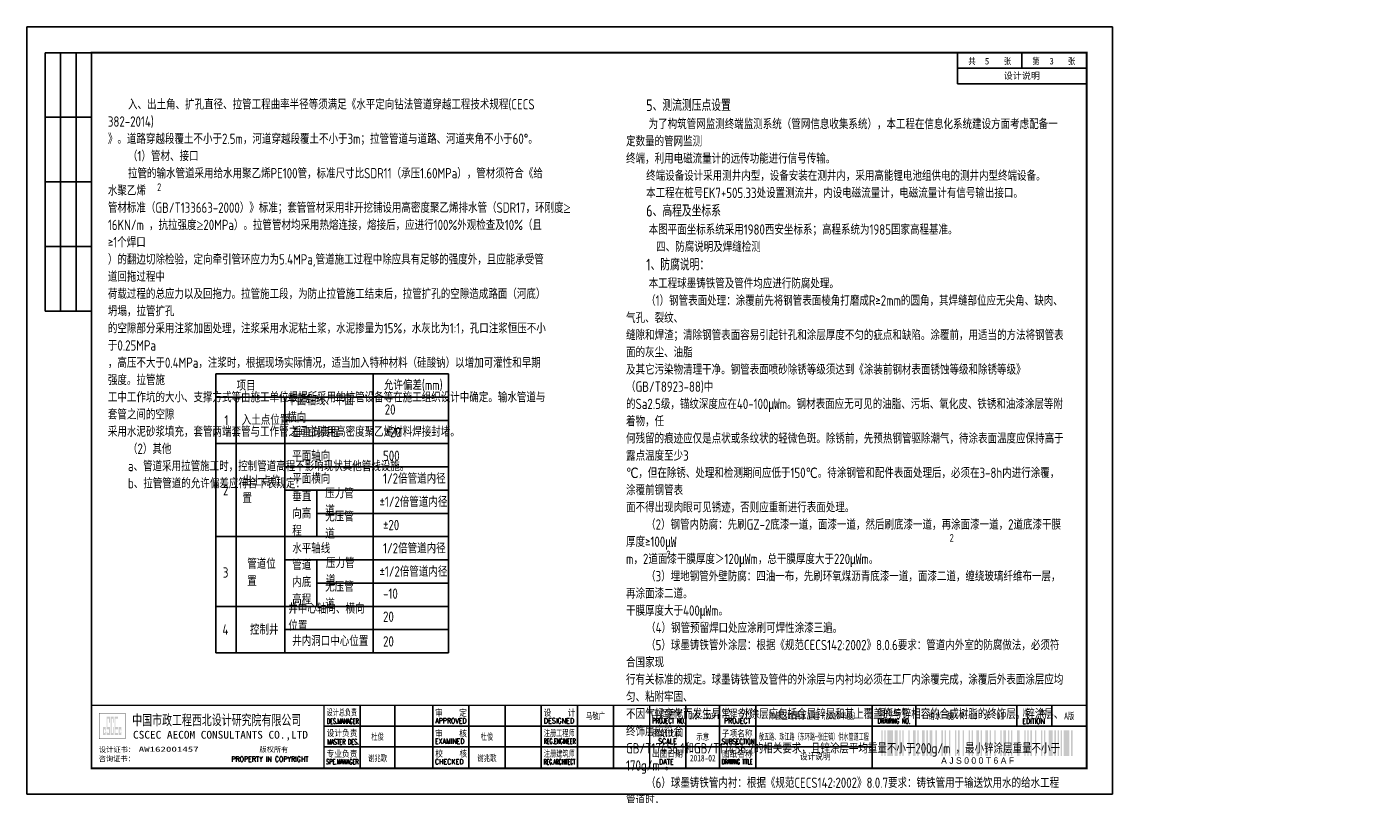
# Model space of a CAD drawing. Extents: x 1127268 to 1130782, y 3481600 to 3481905.
# Tile 3 of 5: x 1129035 to 1129556, y 3481600 to 3481897. Entities that reach past the tile are written whole.
import ezdxf
from ezdxf.enums import TextEntityAlignment as Align

# ---------------------------------------------------------------- set-up
doc = ezdxf.new("R2010")
doc.units = 0
doc.layers.get('0').update_dxf_attribs({"linetype": 'CONTINUOUS'})
doc.layers.add('GPSCOMMON', color=7, linetype='CONTINUOUS')
doc.layers.add('标注', color=7, linetype='CONTINUOUS', lineweight=25)
doc.styles.add('gpshz', font='tssdeng.shx', dxfattribs={"width": 0.8, "height": 2.5, "bigfont": 'hztxt.shx'})
doc.styles.get("Standard").update_dxf_attribs({"font": 'hztxt_e.shx', "bigfont": 'hztxt.shx'})
doc.styles.add('图签', font='txt', dxfattribs={"width": 0.66})
doc.styles.add('图签 1', font='romanc.shx', dxfattribs={"width": 0.8})
doc.styles.add('图签1', font='romanc.shx', dxfattribs={"width": 0.8})
doc.styles.add('宋体', font='txt')

# ---------------------------------------------------------------- blocks, each defined once
blk = doc.blocks.new('*U14')
at = {"linetype": 'Continuous'}
h = blk.add_hatch(color=0, dxfattribs=at)
h.paths.add_polyline_path([(30.15, 24.21), (30.15, 23.67), (29.79, 23.67), (29.79, 25.06), (30.15, 25.06), (30.15, 24.58), (30.49, 24.58), (30.49, 25.94), (29.45, 25.94), (29.45, 22.84), (30.49, 22.84), (30.49, 24.21)])
h.paths.add_polyline_path([(30.83, 24.21), (30.83, 22.84), (32.1, 22.84), (32.1, 25.94), (31.17, 25.94), (31.17, 29.16), (31.76, 29.16), (31.76, 27.64), (32.1, 27.64), (32.1, 29.98), (30.83, 29.98), (30.83, 25.06), (31.76, 25.06), (31.76, 23.67), (31.17, 23.67), (31.17, 24.21)])
h.paths.add_polyline_path([(33.25, 25.94), (33.25, 23.67), (32.78, 23.67), (32.78, 29.16), (33.25, 29.16), (33.25, 27.64), (33.59, 27.64), (33.59, 29.98), (32.44, 29.98), (32.44, 22.84), (33.59, 22.84), (33.59, 25.94)])
h.paths.add_polyline_path([(35.22, 29.98), (33.93, 29.98), (33.93, 22.84), (35.22, 22.84), (35.22, 23.67), (34.27, 23.67), (34.27, 25.06), (35.22, 25.06), (35.22, 25.94), (34.27, 25.94), (34.27, 29.16), (35.22, 29.16)])
h.paths.add_polyline_path([(36.25, 24.21), (36.25, 23.67), (35.9, 23.67), (35.9, 25.06), (36.25, 25.06), (36.25, 24.58), (36.59, 24.58), (36.59, 25.94), (35.56, 25.94), (35.56, 22.84), (36.59, 22.84), (36.59, 24.21)])
at = {"color": 0}
for p, q in [((7, 287), (7, 187)), ((25, 287), (7, 287)), ((13, 287), (13, 187)), ((19, 287), (19, 187)), ((360, 275), (360, 287)), ((385, 281), (385, 287)), ((410, 275), (410, 287)), ((360, 281), (410, 281)), ((360, 275), (410, 275)), ((25, 262), (7, 262)), ((25, 237), (7, 237)), ((25, 212), (7, 212)), ((25, 187), (7, 187)), ((129, 10.34), (129, 34.34)), ((142.36, 10.34), (142.36, 34.34)), ((157, 10.34), (157, 34.34)), ((171, 10.34), (171, 34.34)), ((185, 10.34), (185, 34.34)), ((199, 10.34), (199, 34.34)), ((213, 10.34), (213, 34.34)), ((227, 10.34), (227, 34.34)), ((255, 10.34), (255, 34.34)), ((268, 10.34), (268, 34.34)), ((282, 10.34), (282, 34.34)), ((327, 34.34), (327, 26.34)), ((343.88, 34.34), (343.88, 26.34)), ((383.01, 26.34), (383.01, 34.34)), ((396.62, 26.34), (396.62, 34.34)), ((115, 26.34), (330, 26.34)), ((327, 26.34), (410, 26.34)), ((327, 10.34), (327, 26.34)), ((115, 18.34), (327, 18.34))]:
    blk.add_line(p, q, dxfattribs=at)
blk.add_lwpolyline([(0, 0), (420, 0), (420, 297), (0, 297)], close=True, dxfattribs=at)
for points, const_width in [([(410, 10), (410, 287), (25, 287), (25, 10), (410, 10)], 0.75), ([(25, 34.34), (410, 34.34)], 0.5), ([(115, 10.34), (115, 34.34)], 0.5), ([(241, 10.34), (241, 34.34)], 0.5), ([(327, 10.34), (327, 26.34)], 0.35), ([(327, 26.34), (410, 26.34)], 0.35)]:
    blk.add_lwpolyline(points, dxfattribs=dict(at, const_width=const_width))
at = {"color": 0, "linetype": 'Continuous', "const_width": 0.107}
blk.add_lwpolyline([(28, 21.34), (38, 21.34), (38, 31.34), (28, 31.34)], close=True, dxfattribs=at)
at = {"color": 0}
for points in [[(330.54, 14.73), (330.54, 24.73), (331.09, 14.73), (331.09, 24.73)], [(331.74, 14.73), (331.74, 24.73), (332.29, 14.73), (332.29, 24.73)], [(332.94, 14.73), (332.94, 24.73), (335.14, 14.73), (335.14, 24.73)], [(335.79, 14.73), (335.79, 24.73), (336.89, 14.73), (336.89, 24.73)], [(337.54, 14.73), (337.54, 24.73), (338.09, 14.73), (338.09, 24.73)], [(338.74, 14.73), (338.74, 24.73), (339.29, 14.73), (339.29, 24.73)], [(341.04, 14.73), (341.04, 24.73), (341.59, 14.73), (341.59, 24.73)], [(342.79, 14.73), (342.79, 24.73), (343.89, 14.73), (343.89, 24.73)], [(344.54, 14.73), (344.54, 24.73), (345.09, 14.73), (345.09, 24.73)], [(346.29, 14.73), (346.29, 24.73), (347.39, 14.73), (347.39, 24.73)], [(348.04, 14.73), (348.04, 24.73), (348.59, 14.73), (348.59, 24.73)], [(349.24, 14.73), (349.24, 24.73), (350.34, 14.73), (350.34, 24.73)], [(351.54, 14.73), (351.54, 24.73), (352.09, 14.73), (352.09, 24.73)], [(353.84, 14.73), (353.84, 24.73), (354.39, 14.73), (354.39, 24.73)], [(355.04, 14.73), (355.04, 24.73), (355.59, 14.73), (355.59, 24.73)], [(356.79, 14.73), (356.79, 24.73), (357.34, 14.73), (357.34, 24.73)], [(359.09, 14.73), (359.09, 24.73), (359.64, 14.73), (359.64, 24.73)], [(360.29, 14.73), (360.29, 24.73), (360.84, 14.73), (360.84, 24.73)], [(362.04, 14.73), (362.04, 24.73), (362.59, 14.73), (362.59, 24.73)], [(364.34, 14.73), (364.34, 24.73), (364.89, 14.73), (364.89, 24.73)], [(365.54, 14.73), (365.54, 24.73), (366.09, 14.73), (366.09, 24.73)], [(367.29, 14.73), (367.29, 24.73), (368.39, 14.73), (368.39, 24.73)], [(369.04, 14.73), (369.04, 24.73), (369.59, 14.73), (369.59, 24.73)], [(370.79, 14.73), (370.79, 24.73), (371.89, 14.73), (371.89, 24.73)], [(372.54, 14.73), (372.54, 24.73), (373.09, 14.73), (373.09, 24.73)], [(374.29, 14.73), (374.29, 24.73), (374.84, 14.73), (374.84, 24.73)], [(376.59, 14.73), (376.59, 24.73), (377.14, 14.73), (377.14, 24.73)], [(377.79, 14.73), (377.79, 24.73), (378.89, 14.73), (378.89, 24.73)], [(379.54, 14.73), (379.54, 24.73), (380.09, 14.73), (380.09, 24.73)], [(380.74, 14.73), (380.74, 24.73), (381.29, 14.73), (381.29, 24.73)], [(383.04, 14.73), (383.04, 24.73), (384.14, 14.73), (384.14, 24.73)], [(385.89, 14.73), (385.89, 24.73), (386.44, 14.73), (386.44, 24.73)], [(387.09, 14.73), (387.09, 24.73), (387.64, 14.73), (387.64, 24.73)], [(388.29, 14.73), (388.29, 24.73), (388.84, 14.73), (388.84, 24.73)], [(390.04, 14.73), (390.04, 24.73), (390.59, 14.73), (390.59, 24.73)], [(392.34, 14.73), (392.34, 24.73), (392.89, 14.73), (392.89, 24.73)], [(393.54, 14.73), (393.54, 24.73), (394.09, 14.73), (394.09, 24.73)], [(395.29, 14.73), (395.29, 24.73), (396.94, 14.73), (396.94, 24.73)], [(397.59, 14.73), (397.59, 24.73), (398.14, 14.73), (398.14, 24.73)], [(398.79, 14.73), (398.79, 24.73), (399.34, 14.73), (399.34, 24.73)], [(399.99, 14.73), (399.99, 24.73), (400.54, 14.73), (400.54, 24.73)], [(401.19, 14.73), (401.19, 24.73), (403.39, 14.73), (403.39, 24.73)], [(404.04, 14.73), (404.04, 24.73), (404.59, 14.73), (404.59, 24.73)], [(404.59, 14.73), (404.59, 24.73), (404.59, 14.73), (404.59, 24.73)], [(404.59, 14.73), (404.59, 24.73), (404.59, 14.73), (404.59, 24.73)], [(404.59, 14.73), (404.59, 24.73), (404.59, 14.73), (404.59, 24.73)], [(404.59, 14.73), (404.59, 24.73), (404.59, 14.73), (404.59, 24.73)], [(404.59, 14.73), (404.59, 24.73), (404.59, 14.73), (404.59, 24.73)], [(404.59, 14.73), (404.59, 24.73), (404.59, 14.73), (404.59, 24.73)], [(404.59, 14.73), (404.59, 24.73), (404.59, 14.73), (404.59, 24.73)], [(404.59, 14.73), (404.59, 24.73), (404.59, 14.73), (404.59, 24.73)], [(404.59, 14.73), (404.59, 24.73), (404.59, 14.73), (404.59, 24.73)], [(404.59, 14.73), (404.59, 24.73), (404.59, 14.73), (404.59, 24.73)], [(404.59, 14.73), (404.59, 24.73), (404.59, 14.73), (404.59, 24.73)], [(404.59, 14.73), (404.59, 24.73), (404.59, 14.73), (404.59, 24.73)], [(404.59, 14.73), (404.59, 24.73), (404.59, 14.73), (404.59, 24.73)], [(404.59, 14.73), (404.59, 24.73), (404.59, 14.73), (404.59, 24.73)], [(404.59, 14.73), (404.59, 24.73), (404.59, 14.73), (404.59, 24.73)], [(404.59, 14.73), (404.59, 24.73), (404.59, 14.73), (404.59, 24.73)], [(404.59, 14.73), (404.59, 24.73), (404.59, 14.73), (404.59, 24.73)]]:
    blk.add_solid(points, dxfattribs=at)
at = {"color": 0, "linetype": 'Continuous'}
for s, height, style, width, p in [('共       张', 2.5, '图签', 0.8, (364.26, 282.49)), ('第       张', 2.5, '图签', 0.8, (389.04, 282.49)), ('中国市政工程西北设计研究院有限公司', 4, '图签', 0.74, (40.74, 26.71)), ('设计总负责', 2.5, '图签', 0.67, (115.98, 30.39)), ('审    定', 2.5, '图签', 0.85, (157.92, 30.22)), ('设    计', 2.5, '图签', 0.85, (199.94, 30.25)), ('工程编号', 2.5, '图签', 0.85, (241.94, 30.2)), ('工程名称', 2.5, '图签', 0.85, (268.91, 30.22)), ('图纸编号', 2.5, '图签', 0.85, (329.28, 30.36)), ('版  本', 2.5, '图签', 0.85, (385.33, 30.27)), ('DES.MANAGER', 2, '图签1', 0.55, (116.1, 27.26)), ('APPROVED', 2, '图签 1', 0.75, (158.02, 27.38)), ('DESIGNED', 2, '图签 1', 0.78, (199.99, 27.38)), ('PROJECT NO.', 2, '图签 1', 0.6, (241.93, 27.38)), ('PROJECT', 2, '图签 1', 0.8, (269.68, 27.39)), ('DRAWING NO.', 2, '图签 1', 0.59, (329.18, 27.29)), ('EDITION', 2, '图签 1', 0.75, (385.15, 27.26)), ('CSCEC AECOM CONSULTANTS CO.,LTD', 3, '图签', 1.07, (41.06, 21.47)), ('设计负责', 2.5, '图签', 0.85, (115.98, 22.4)), ('MASTER DES.', 2, '图签1', 0.57, (116.21, 19.2)), ('EXAMINED', 2, '图签 1', 0.79, (157.88, 19.46)), ('审    核', 2.5, '图签', 0.85, (157.92, 22.21)), ('注册工程师', 2.5, '图签', 0.68, (200, 22.38)), ('REG.ENGINEER', 2, '图签 1', 0.53, (199.98, 19.5)), ('图纸比例', 2.5, '图签', 0.85, (241.94, 22.31)), ('SCALE', 2, '图签 1', 0.8, (244.22, 19.48)), ('SUBSECTION', 2, '图签 1', 0.64, (268.76, 19.39)), ('子项名称', 2.5, '图签', 0.85, (268.88, 22.24)), ('专业负责', 2.5, '图签', 0.85, (115.95, 14.38)), ('校    核', 2.5, '图签', 0.85, (158, 14.42)), ('注册建筑师', 2.5, '图签', 0.68, (200.02, 14.45)), ('出图日期', 2.5, '图签', 0.85, (241.87, 14.4)), ('图纸名称', 2.5, '图签', 0.85, (268.91, 14.33)), ('PROPERTY IN COPYRIGHT', 2, '图签 1', 0.8, (79.11, 12.55)), ('SPE.MANAGER', 2, '图签 1', 0.56, (115.81, 11.53)), ('CHECKED', 2, '图签 1', 0.85, (157.85, 11.55)), ('REG.ARCHITECT', 2, '图签 1', 0.5, (199.98, 11.52)), ('DATE', 2, '图签 1', 0.8, (244.61, 11.52)), ('DRAWING TITLE', 2, '图签 1', 0.5, (268.86, 11.53))]:
    blk.add_text(s, height=height, dxfattribs=dict(at, style=style, width=width)).set_placement(p)
at = {"color": 0, "linetype": 'Continuous', "style": '图签'}
for s, p in [('设计证书：', (27.85, 16.24)), ('版权所有', (89.96, 16.29)), ('咨询证书：', (27.76, 12.7))]:
    blk.add_text(s, height=2, dxfattribs=at).set_placement(p)
at = {"color": 0}
blk.add_text('A J S 0 0 0 T 6 A F ', height=2.5, dxfattribs=at).set_placement((368.31, 14.23), align=Align.TOP_CENTER)
at = {"color": 0, "linetype": 'Continuous', "style": '图签', "flags": 8}
for tag, width, p, p2 in [('设计总负责', 0.611046, (130.25, 28.99), (141.11, 28.99)), ('工程名称', 2.988281, (283.25, 28.99), (325.75, 28.99)), ('图纸编号', 2.575163, (345.13, 28.99), (381.76, 28.99)), ('子项名称', 2.988281, (283.25, 20.99), (325.75, 20.99))]:
    blk.add_attdef(tag, text='', height=2.5, dxfattribs=dict(at, width=width)).set_placement(p, p2, align=Align.FIT)
at = {"color": 0, "linetype": 'Continuous', "ltscale": 0.055, "style": '图签', "flags": 8}
for tag, width, p, p2 in [('审定', 1.617188, (172.25, 28.99), (183.75, 28.99)), ('设计', 1.617188, (214.25, 28.99), (225.75, 28.99)), ('工程编号', 0.738284, (256.25, 28.99), (266.75, 28.99)), ('版本', 1.530605, (397.87, 28.99), (408.75, 28.99)), ('设计负责', 0.763807, (130.25, 20.99), (141.11, 20.99)), ('审核', 1.617188, (172.25, 20.99), (183.75, 20.99)), ('注册工程师', 0.646875, (214.25, 20.99), (225.75, 20.99)), ('图纸比例', 0.738284, (256.25, 20.99), (266.75, 20.99)), ('专业负责', 0.763807, (130.25, 12.65), (141.11, 12.65)), ('校核', 1.617188, (172.25, 12.65), (183.75, 12.65)), ('注册建筑师', 0.646875, (214.25, 12.65), (225.75, 12.65)), ('出图日期', 0.738284, (256.25, 12.65), (266.75, 12.65))]:
    blk.add_attdef(tag, text='', height=2.5, dxfattribs=dict(at, width=width)).set_placement(p, p2, align=Align.FIT)
at = {"color": 0, "linetype": 'Continuous', "style": '图签'}
for tag, p, width in [('设计证书', (43.26, 16.37), 1.55), ('咨询证书', (43.26, 12.88), 0.9)]:
    blk.add_attdef(tag, p, '', height=2, dxfattribs=dict(at, width=width))
at = {"color": 0, "linetype": 'Continuous', "style": '图签', "width": 0.85}
for tag, height, p in [('图纸名称_1_1', 2.5, (305.02, 13.35)), ('图纸名称_2_1', 2.2, (305.02, 15.12)), ('图纸名称_2_2', 2.2, (305.02, 11.51))]:
    blk.add_attdef(tag, text='', height=height, dxfattribs=at).set_placement(p, align=Align.CENTER)
blk = doc.blocks.new('20180504.1551285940')
at = {"color": 0}
blk.add_line((1129419.69, 3481881.24), (1129419.69, 3481887.24), dxfattribs=at)
at = {"layer": 'GPSCOMMON'}
for p, q in [((1129107.78, 3481762.91), (1129119.63, 3481762.91)), ((1129107.78, 3481762.91), (1129107.78, 3481753.91)), ((1129119.63, 3481762.91), (1129134.47, 3481762.91)), ((1129134.47, 3481762.91), (1129141.43, 3481762.91)), ((1129141.43, 3481762.91), (1129168.66, 3481762.91)), ((1129168.66, 3481762.91), (1129197.79, 3481762.91)), ((1129168.66, 3481762.91), (1129168.66, 3481753.91)), ((1129197.79, 3481762.91), (1129197.79, 3481735.91)), ((1129107.78, 3481753.91), (1129119.63, 3481753.91)), ((1129107.78, 3481753.91), (1129107.78, 3481744.91)), ((1129115.68, 3481753.91), (1129115.68, 3481735.91)), ((1129119.63, 3481753.91), (1129134.47, 3481753.91)), ((1129134.47, 3481753.91), (1129141.43, 3481753.91)), ((1129134.47, 3481753.91), (1129134.47, 3481744.91)), ((1129134.47, 3481753.91), (1129141.43, 3481753.91)), ((1129141.43, 3481753.91), (1129168.66, 3481753.91)), ((1129168.66, 3481753.91), (1129197.79, 3481753.91)), ((1129168.66, 3481753.91), (1129168.66, 3481744.91)), ((1129107.78, 3481744.91), (1129107.78, 3481735.91)), ((1129134.47, 3481744.91), (1129141.43, 3481744.91)), ((1129134.47, 3481744.91), (1129134.47, 3481735.91)), ((1129141.43, 3481744.91), (1129168.66, 3481744.91)), ((1129168.66, 3481744.91), (1129197.79, 3481744.91)), ((1129168.66, 3481744.91), (1129168.66, 3481735.91)), ((1129107.78, 3481735.91), (1129119.63, 3481735.91)), ((1129107.78, 3481735.91), (1129107.78, 3481715.57)), ((1129107.78, 3481735.91), (1129119.63, 3481735.91)), ((1129115.68, 3481735.91), (1129115.68, 3481654.91)), ((1129119.63, 3481735.91), (1129134.47, 3481735.91)), ((1129119.63, 3481735.91), (1129134.47, 3481735.91)), ((1129134.47, 3481735.91), (1129168.66, 3481735.91)), ((1129134.47, 3481735.91), (1129134.47, 3481715.57)), ((1129134.47, 3481735.91), (1129141.43, 3481735.91)), ((1129141.43, 3481735.91), (1129168.66, 3481735.91)), ((1129168.66, 3481735.91), (1129197.79, 3481735.91)), ((1129168.66, 3481735.91), (1129168.66, 3481715.57)), ((1129168.66, 3481735.91), (1129197.79, 3481735.91)), ((1129197.79, 3481735.91), (1129197.79, 3481654.91)), ((1129107.78, 3481726.91), (1129107.78, 3481717.91)), ((1129134.47, 3481726.91), (1129141.43, 3481726.91)), ((1129134.47, 3481726.91), (1129134.47, 3481717.91)), ((1129141.43, 3481726.91), (1129168.66, 3481726.91)), ((1129168.66, 3481726.91), (1129197.79, 3481726.91)), ((1129168.66, 3481726.91), (1129168.66, 3481717.91)), ((1129107.78, 3481717.91), (1129107.78, 3481708.91)), ((1129134.47, 3481717.91), (1129141.43, 3481717.91)), ((1129134.47, 3481717.91), (1129134.47, 3481708.91)), ((1129141.43, 3481717.91), (1129168.66, 3481717.91)), ((1129146.84, 3481717.91), (1129146.84, 3481708.91)), ((1129168.66, 3481717.91), (1129197.79, 3481717.91)), ((1129168.66, 3481717.91), (1129168.66, 3481708.91)), ((1129107.78, 3481708.91), (1129107.78, 3481699.91)), ((1129134.47, 3481708.91), (1129134.47, 3481699.91)), ((1129146.84, 3481708.91), (1129168.66, 3481708.91)), ((1129146.84, 3481708.91), (1129146.84, 3481699.91)), ((1129168.66, 3481708.91), (1129197.79, 3481708.91)), ((1129168.66, 3481708.91), (1129168.66, 3481699.91)), ((1129107.78, 3481699.91), (1129119.63, 3481699.91)), ((1129107.78, 3481699.91), (1129107.78, 3481690.91)), ((1129119.63, 3481699.91), (1129134.47, 3481699.91)), ((1129134.47, 3481699.91), (1129141.43, 3481699.91)), ((1129134.47, 3481699.91), (1129134.47, 3481690.91)), ((1129141.43, 3481699.91), (1129168.66, 3481699.91)), ((1129168.66, 3481699.91), (1129197.79, 3481699.91)), ((1129168.66, 3481699.91), (1129168.66, 3481690.91)), ((1129107.78, 3481690.91), (1129107.78, 3481681.91)), ((1129134.47, 3481690.91), (1129141.43, 3481690.91)), ((1129134.47, 3481690.91), (1129134.47, 3481681.91)), ((1129141.43, 3481690.91), (1129168.66, 3481690.91)), ((1129146.84, 3481690.91), (1129146.84, 3481681.91)), ((1129168.66, 3481690.91), (1129197.79, 3481690.91)), ((1129168.66, 3481690.91), (1129168.66, 3481681.91)), ((1129107.78, 3481681.91), (1129107.78, 3481672.91)), ((1129134.47, 3481681.91), (1129134.47, 3481672.91)), ((1129146.84, 3481681.91), (1129168.66, 3481681.91)), ((1129146.84, 3481681.91), (1129146.84, 3481672.91)), ((1129168.66, 3481681.91), (1129197.79, 3481681.91)), ((1129168.66, 3481681.91), (1129168.66, 3481672.91)), ((1129107.78, 3481672.91), (1129119.63, 3481672.91)), ((1129107.78, 3481672.91), (1129107.78, 3481663.91)), ((1129119.63, 3481672.91), (1129134.47, 3481672.91)), ((1129134.47, 3481672.91), (1129141.43, 3481672.91)), ((1129134.47, 3481672.91), (1129134.47, 3481663.91)), ((1129141.43, 3481672.91), (1129168.66, 3481672.91)), ((1129168.66, 3481672.91), (1129186.91, 3481672.91)), ((1129168.66, 3481672.91), (1129168.66, 3481663.91)), ((1129168.66, 3481672.91), (1129197.79, 3481672.91)), ((1129107.78, 3481663.91), (1129107.78, 3481654.91)), ((1129134.47, 3481663.91), (1129141.43, 3481663.91)), ((1129134.47, 3481663.91), (1129134.47, 3481654.91)), ((1129141.43, 3481663.91), (1129168.66, 3481663.91)), ((1129168.66, 3481663.91), (1129197.79, 3481663.91)), ((1129168.66, 3481663.91), (1129168.66, 3481654.91)), ((1129168.66, 3481663.91), (1129197.79, 3481663.91)), ((1129107.78, 3481654.91), (1129197.79, 3481654.91))]:
    blk.add_line(p, q, dxfattribs=at)
ref = blk.add_blockref('*U14', (1129034.69, 3481600.24), dxfattribs=at)
ref.add_attrib('版本', 'A版', dxfattribs={"layer": '0', "color": 0, "height": 2.5, "style": '图签', "width": 0.7, "flags": 8}).set_placement((1129438, 3481629.23), align=Align.CENTER)
ref.add_attrib('图纸编号', '给水－施－A－05－水－01', dxfattribs={"layer": '0', "color": 0, "height": 2.5, "style": '图签', "width": 0.7, "flags": 8}).set_placement((1129398.14, 3481629.23), align=Align.CENTER)
ref.add_attrib('子项名称', '敬五路、珠江路（东环路~张庄镇）供水管道工程', dxfattribs={"layer": '0', "color": 0, "height": 2.5, "style": '图签', "width": 0.552871, "flags": 8}).set_placement((1129317.94, 3481621.23), (1129360.44, 3481621.23), align=Align.FIT)
ref.add_attrib('工程名称', '沛县区域供水工程（2018年度）', dxfattribs={"layer": '0', "color": 0, "height": 2.5, "style": '图签', "width": 0.7, "flags": 8}).set_placement((1129339.19, 3481629.23), align=Align.CENTER)
ref.add_attrib('出图日期', '2018-02', dxfattribs={"layer": '0', "color": 0, "height": 2.5, "style": '图签', "width": 0.7, "flags": 8}).set_placement((1129296.19, 3481612.89), align=Align.CENTER)
ref.add_attrib('图纸比例', '示意', dxfattribs={"layer": '0', "color": 0, "height": 2.5, "style": '图签', "width": 0.7, "flags": 8}).set_placement((1129296.19, 3481621.23), align=Align.CENTER)
ref.add_attrib('工程编号', '2017-JS037', dxfattribs={"layer": '0', "color": 0, "height": 2.5, "style": '图签', "width": 0.587346, "flags": 8}).set_placement((1129290.94, 3481629.23), (1129301.44, 3481629.23), align=Align.FIT)
ref.add_attrib('设计', '马敬广', dxfattribs={"layer": '0', "color": 0, "height": 2.5, "style": '图签', "width": 0.7, "flags": 8}).set_placement((1129254.69, 3481629.23), align=Align.CENTER)
ref.add_attrib('校核', '谢兆歌', dxfattribs={"layer": '0', "color": 0, "height": 2.5, "style": '图签', "width": 0.7, "flags": 8}).set_placement((1129212.69, 3481612.89), align=Align.CENTER)
ref.add_attrib('审核', '杜俊', dxfattribs={"layer": '0', "color": 0, "height": 2.5, "style": '图签', "width": 0.7, "flags": 8}).set_placement((1129212.69, 3481621.23), align=Align.CENTER)
ref.add_attrib('专业负责', '谢兆歌', dxfattribs={"layer": '0', "color": 0, "height": 2.5, "style": '图签', "width": 0.7, "flags": 8}).set_placement((1129170.37, 3481612.89), align=Align.CENTER)
ref.add_attrib('设计负责', '杜俊', dxfattribs={"layer": '0', "color": 0, "height": 2.5, "style": '图签', "width": 0.7, "flags": 8}).set_placement((1129170.37, 3481621.23), align=Align.CENTER)
ref.add_attrib('设计证书', 'AW162001457', (1129077.95, 3481616.61), dxfattribs={"layer": '0', "color": 0, "height": 2, "style": '图签', "width": 1.55})
ref.add_attrib('图纸名称_1_1', '设计说明', dxfattribs={"layer": '0', "color": 0, "height": 2.5, "style": '图签', "width": 0.85}).set_placement((1129339.72, 3481613.59), align=Align.CENTER)
at = {"style": '宋体'}
for s, p in [('5', (1129405.34, 3481882.72)), ('3', (1129430.34, 3481882.72))]:
    blk.add_text(s, height=2.5, dxfattribs=at).set_placement(p)
at = {"color": 7, "char_height": 4, "width": 170, "attachment_point": 1, "style": 'gpshz'}
for s, insert in [('    {\\C1;入、出土角、扩孔直径、拉管工程曲率半径等须满足《水平定向钻法管道穿越工程技术规程(CECS 382-2014)\\P》。道路穿越段覆土不小于\\Ftssdeng|c0;2.5m\\Ftssdeng,hztxt|c134;，河道穿越段覆土不小于\\Ftssdeng|c0;3m\\Ftssdeng,hztxt|c134;；拉管管道与道路、河道夹角不小于\\Ftssdeng|c0;60°\\Ftssdeng,hztxt|c134;。\\P    （\\Ftssdeng|c0;1\\Ftssdeng,hztxt|c134;）管材、接口\\Ftssdeng|c134;\\P    \\Ftssdeng,hztxt|c134;拉管的输水管道采用给水用聚乙烯\\Ftssdeng|c0;PE100\\Ftssdeng,hztxt|c134;管，标准尺寸比\\Ftssdeng|c0;SDR11\\Ftssdeng,hztxt|c134;（承压\\Ftssdeng|c0;1.60MPa\\Ftssdeng,hztxt|c134;），管材须符合《给水聚乙烯\\P管材标准（\\Ftssdeng|c0;GB/T133663-2000\\Ftssdeng,hztxt|c134;）》标准；\\C256;套管管材采用非开挖铺设用高密度聚乙烯排水管（SDR\\Ftssdeng,hztxt|c186;17\\Ftssdeng,hztxt|c134;，环刚度\\fTimes New Roman|b0|i0|c0|p18;≥\\P\\Ftssdeng,hztxt|c134;16KN/m ，抗拉强度\\fTimes New Roman|b0|i0|c0|p18;≥\\Ftssdeng,hztxt|c134;20MPa）。拉管管材均\\C1;采用热熔连接，熔接后，应进行\\Ftssdeng|c0;100%\\Ftssdeng,hztxt|c134;外观检查及\\Ftssdeng|c0;10%\\Ftssdeng,hztxt|c134;（且≥\\Ftssdeng|c0;1\\Ftssdeng,hztxt|c134;个焊口\\P）的翻边切除检验，定向牵引管环应力为\\Ftssdeng|c0;5.4MPa\\Ftssdeng|c134;,\\Ftssdeng,hztxt|c134;管道施工过程中除应具有足够的强度外，且应能承受管道回拖过程中\\P荷载过程的总应力以及回拖力。拉管施工段，为防止拉管施工结束后，拉管扩孔的空隙造成路面（河底）坍塌，拉管扩孔\\P的空隙部分采用注浆加固处理，注浆采用水泥粘土浆，水泥掺量为\\Ftssdeng|c0;15%\\Ftssdeng,hztxt|c134;，水灰比为\\Ftssdeng|c0;1:1\\Ftssdeng,hztxt|c134;，孔口注浆恒压不小于\\Ftssdeng|c0;0.25MPa\\P\\Ftssdeng,hztxt|c134;，高压不大于\\Ftssdeng|c0;0.4MPa\\Ftssdeng,hztxt|c134;，注浆时，根据现场实际情况，适当加入特种材料（硅酸钠）以增加可灌性和早期强度。拉管施\\P工中工作坑的大小、支撑方式等由施工单位根据所采用的拉管设备等在施工组织设计中确定。\\C256;输水管道与套管之间的空隙\\P采用水泥砂浆填充，套管两端套管与工作管之间空隙用高密度聚乙烯\\C1;材料焊接封堵。\\Ftssdeng|c134;\\P    \\Ftssdeng,hztxt|c134;\\C256;（\\Ftssdeng|c0;2\\Ftssdeng,hztxt|c134;）其他\\Ftssdeng|c134;\\P    \\Ftssdeng|c0;a\\Ftssdeng,hztxt|c134;、管道采用拉管施工时，控制管道高程不影响现状其他管线设施。\\Ftssdeng|c134;\\P    \\Ftssdeng|c0;b\\Ftssdeng,hztxt|c134;、拉管管道的允许偏差应符合下表规定：}', (1129066.02, 3481869.27)), ('    {\\Ftssdeng|c134;\\H1.125x;\\C256;5\\Ftssdeng,hztxt|c134;、测流测压点设置\\Ftssdeng|c134;\\P    \\Ftssdeng,hztxt|c134;\\H0.8889x;为了构筑管网监测终端监测系统（管网信息收集系统），本工程在信息化系统建设方面考虑配备一定数量的管网监测\\P终端，利用电磁流量计的远传功能进行信号传输。\\Ftssdeng|c134;\\P    \\Ftssdeng,hztxt|c134;\\C1;终端设备设计采用测井内型，设备安装在测井内，采用高能锂电池组供电的测井内型终端设备。\\Ftssdeng|c134;\\C256;\\P    \\Ftssdeng,hztxt|c134;\\C1;本工程在桩号\\Ftssdeng|c134;E\\Ftssdeng|c0;K\\Ftssdeng|c134;7\\Ftssdeng|c0;+\\Ftssdeng|c134;505.33\\Ftssdeng,hztxt|c134;处设置测流井，内设电磁流量计，电磁流量计有信号输出接口。\\Ftssdeng|c134;\\P    \\H1.125x;\\C256;6\\Ftssdeng,hztxt|c134;、高程及坐标系\\Ftssdeng|c134;\\P    \\Ftssdeng,hztxt|c134;\\H0.8889x;本图平面坐标系统采用\\Ftssdeng|c0;1980\\Ftssdeng,hztxt|c134;西安坐标系；高程系统为\\Ftssdeng|c0;1985\\Ftssdeng,hztxt|c134;国家高程基准。\\Ftssdeng|c134;\\P      \\Ftssdeng,hztxt|c134;四、防腐说明及焊缝检测\\Ftssdeng|c134;\\P    \\H1.125x;1\\Ftssdeng,hztxt|c134;、防腐说明：\\Ftssdeng|c134;\\P    \\Ftssdeng,hztxt|c134;\\H0.889x;本工程球墨铸铁管及管件均应进行防腐处理。\\Ftssdeng|c134;\\P    \\Ftssdeng,hztxt|c134;（\\Ftssdeng|c0;1\\Ftssdeng,hztxt|c134;）钢管表面处理：涂覆前先将钢管表面棱角打磨成\\Ftssdeng|c0;R\\Ftssdeng,hztxt|c134;≥\\Ftssdeng|c0;2mm\\Ftssdeng,hztxt|c134;的圆角，其焊缝部位应无尖角、缺肉、气孔、裂纹、\\P缝隙和焊渣；清除钢管表面容易引起针孔和涂层厚度不匀的疵点和缺陷。涂覆前，用适当的方法将钢管表面的灰尘、油脂\\P及其它污染物清理干净。钢管表面喷砂除锈等级须达到《涂装前钢材表面锈蚀等级和除锈等级》（\\Ftssdeng|c0;GB/T8923-88)\\Ftssdeng,hztxt|c134;中\\P的\\Ftssdeng|c0;Sa2.5\\Ftssdeng,hztxt|c134;级，锚纹深度应在\\Ftssdeng|c161;40-100㎼m\\Ftssdeng,hztxt|c134;。钢材表面应无可见的油脂、污垢、氧化皮、铁锈和油漆涂层等附着物，任\\P何残留的痕迹应仅是点状或条纹状的轻微色斑。除锈前，先预热钢管驱除潮气，待涂表面温度应保持高于露点温度至少\\Ftssdeng|c0;3\\Ftssdeng,hztxt|c134;\\H0.9999x;\\P℃，但在除锈、处理和检测期间应低于\\Ftssdeng|c0;150\\Ftssdeng,hztxt|c134;℃。待涂钢管和配件表面处理后，必须在\\Ftssdeng|c0;3-8h\\Ftssdeng,hztxt|c134;内进行涂覆，涂覆前钢管表\\P面不得出现肉眼可见锈迹，否则应重新进行表面处理。\\Ftssdeng|c134;\\P    \\Ftssdeng,hztxt|c134;（\\Ftssdeng|c0;2\\Ftssdeng,hztxt|c134;）钢管内防腐：先刷\\Ftssdeng|c0;GZ-2\\Ftssdeng,hztxt|c134;底漆一道，面漆一道，然后刷底漆一道，再涂面漆一道，\\Ftssdeng|c0;2\\Ftssdeng,hztxt|c134;道底漆干膜厚度\\H0.9999x;≥\\Ftssdeng|c0;100\\Ftssdeng|c161;㎼\\Pm\\Ftssdeng,hztxt|c134;\\H0.9999x;，\\Ftssdeng|c0;2\\Ftssdeng,hztxt|c134;道面漆干膜厚度＞\\Ftssdeng|c0;120\\Ftssdeng|c161;㎼m\\Ftssdeng,hztxt|c134;\\H0.9999x;，总干膜厚度大于\\Ftssdeng|c0;220\\Ftssdeng|c161;㎼m\\Ftssdeng,hztxt|c134;\\H0.9999x;。\\P    \\H0.9999x;（\\Ftssdeng|c0;3\\Ftssdeng,hztxt|c134;）埋地钢管外壁防腐：四油一布，先刷环氧煤沥青底漆一道，面漆二道，缠绕玻璃纤维布一层，再涂面漆二道。\\P干膜厚度大于\\Ftssdeng|c0;400\\Ftssdeng|c161;㎼m\\Ftssdeng,hztxt|c134;\\H0.9999x;。\\Ftssdeng|c134;\\P    \\Ftssdeng,hztxt|c134;（\\Ftssdeng|c0;4\\Ftssdeng,hztxt|c134;）钢管预留焊口处应涂刷可焊性涂漆三遍。\\Ftssdeng|c134;\\P    \\Ftssdeng,hztxt|c134;（\\Ftssdeng|c0;5\\Ftssdeng,hztxt|c134;）球墨铸铁管外涂层：根据《规范\\Ftssdeng|c0;CECS142:2002\\Ftssdeng,hztxt|c134;》\\Ftssdeng|c0;8.0.6\\Ftssdeng,hztxt|c134;要求：管道内外室的防腐做法，必须符合国家现\\P行有关标准的规定。球墨铸铁管及管件的外涂层与内衬均必须在工厂内涂覆完成，涂覆后外表面涂层应均匀、粘附牢固、\\P不因气候变化而发生异常。外涂层应包括金属锌层和其上覆盖的与锌相容的合成树脂的终饰层。锌涂层、终饰层应符合\\P\\Ftssdeng|c0;GB/T17456.1\\Ftssdeng,hztxt|c134;和\\Ftssdeng|c0;GB/T17456.2\\Ftssdeng,hztxt|c134;的相关要求，且锌涂层平均重量不小于\\Ftssdeng|c0;200g/m\\Ftssdeng|c134; \\Ftssdeng,hztxt|c134;，最小锌涂层重量不小于\\P\\Ftssdeng|c0;170g/m\\Ftssdeng|c134; \\Ftssdeng,hztxt|c134;。\\Ftssdeng|c134;\\P    \\Ftssdeng,hztxt|c134;（\\Ftssdeng|c0;6\\Ftssdeng,hztxt|c134;）球墨铸铁管内衬：根据《规范\\Ftssdeng|c0;CECS142:2002\\Ftssdeng,hztxt|c134;》\\Ftssdeng|c0;8.0.7\\Ftssdeng,hztxt|c134;要求：铸铁管用于输送饮用水的给水工程管道时，\\P其内防腐材料必须符合国家现行有\\H1.001x;关卫生标准的要求，确保对人体健康无害。球墨铸铁管及水泥砂浆内衬是覆盖整个直管\\P内表面的一层致密、均匀的内层。涂覆内衬之前，金属表面不应有松散杂质、油或润滑剂。水泥砂浆混合物应包括水泥、\\P砂子、水。在按\\Ftssdeng|c0;GB/T17671\\Ftssdeng,hztxt|c134;进行测量时，水泥砂浆在养生\\Ftssdeng|c0;28\\Ftssdeng,hztxt|c134;天后的抗压强度不小于\\Ftssdeng|c0;50MPa\\Ftssdeng,hztxt|c134;。水泥砂浆内衬应符合\\P\\Ftssdeng|c0;GB/T17457-2009\\Ftssdeng,hztxt|c134;的相关要求。}', (1129266.51, 3481869.16))]:
    blk.add_mtext(s, dxfattribs=dict(at, insert=insert))
at = {"layer": 'GPSCOMMON', "color": 6, "char_height": 3, "width": 2.1188, "attachment_point": 4, "style": 'gpshz'}
for insert in [(1129085.08, 3481835.17), (1129391.7, 3481699.42), (1129282.1, 3481692.97)]:
    blk.add_mtext('{\\Ftssdeng|c134;2}', dxfattribs=dict(at, insert=insert))
at = {"layer": 'GPSCOMMON', "char_height": 4, "style": 'gpshz'}
for s, insert, width, attachment_point in [('项目', (1129115.81, 3481758.41), 33.8226, 4), ('允许偏差{\\Ftssdeng|c134;(mm)}', (1129172.8, 3481758.41), 29.69, 4), ('平面轴线、平面横向', (1129135.45, 3481749.4), 27.9391, 4), ('{\\Ftssdeng|c134;20}', (1129173.14, 3481749.12), 17.4037, 4), ('{\\Ftssdeng|c186;1}', (1129112.65, 3481744.93), 7.0556, 6), ('入土点位置', (1129117.82, 3481745.13), 19.2759, 4), ('垂直向高程', (1129137.35, 3481740.41), 19.6615, 4), ('{\\Ftssdeng|c134;±20}', (1129173.14, 3481740.41), 17.4037, 4), ('{\\C256;平面轴向}', (1129137.35, 3481731.21), 19.6615, 4), ('{\\Ftssdeng|c0;\\C256;500}', (1129172.49, 3481731.21), 17.4037, 4), ('{\\C256;平面横向}', (1129137.35, 3481722.41), 19.6615, 4), ('{\\Ftssdeng|c0;\\C256;1/2\\Ftssdeng,hztxt|c134;倍管道内径}', (1129172.49, 3481722.41), 26.2764, 4), ('2', (1129112.65, 3481717.88), 7.0556, 6), ('出土点位置', (1129118.07, 3481718.19), 16.2801, 4), ('{\\C256;压力管道}', (1129150.11, 3481713.41), 12.7, 4), ('{\\Ftssdeng|c0;\\C256;±1/2\\Ftssdeng,hztxt|c134;倍管道内径}', (1129171.11, 3481713.41), 26.7569, 4), ('{\\C256;垂直向高程}', (1129137.35, 3481708.91), 9.0138, 4), ('{\\C256;无压管道}', (1129150.11, 3481704.41), 12.7, 4), ('{\\Ftssdeng|c0;±20}', (1129172.49, 3481704.41), 17.4037, 4), ('{\\C256;水平轴线}', (1129137.35, 3481695.41), 19.6615, 4), ('{\\Ftssdeng|c134;1/2}倍管道内径', (1129172.49, 3481695.41), 22.9561, 4), ('{\\Ftssdeng|c0;\\C256;3}', (1129112.65, 3481686.03), 7.0556, 6), ('{\\C256;管道位置}', (1129119.94, 3481686.09), 11.7593, 4), ('{\\C256;压力管道}', (1129150.41, 3481686.41), 12.7, 4), ('{\\Ftssdeng|c0;±1/2}倍管道内径', (1129171.11, 3481686.41), 26.3253, 4), ('{\\C256;管道内底高程}', (1129137.35, 3481682.34), 8.9149, 4), ('{\\C256;无压管道}', (1129150.11, 3481677.25), 12.7, 4), ('{\\Ftssdeng|c0;-10}', (1129172.49, 3481677.84), 17.4037, 4), ('井中心轴向、横向位置', (1129135.86, 3481668.78), 32.7993, 4), ('{\\Ftssdeng|c0;20}', (1129172.49, 3481668.92), 17.4037, 4), ('{\\Ftssdeng|c0;\\C256;4}', (1129112.65, 3481663.91), 7.0556, 6), ('{\\C256;控制井}', (1129121, 3481663.91), 11.7593, 4), ('{\\C256;井内洞口中心位置}', (1129137.35, 3481659.53), 31.3134, 4), ('{\\Ftssdeng|c0;20}', (1129172.49, 3481659.36), 17.4037, 4)]:
    blk.add_mtext(s, dxfattribs=dict(at, insert=insert, width=width, attachment_point=attachment_point))
at = {"layer": '标注', "color": 7, "lineweight": -3, "style": '宋体'}
blk.add_text('设计说明', height=2.5, dxfattribs=at).set_placement((1129412.64, 3481877.1))

msp = doc.modelspace()

# ---------------------------------------------------------------- block references
at = {"layer": 'GPSCOMMON'}
msp.add_blockref('20180504.1551285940', (0, 0), dxfattribs=at)

doc.saveas('drawing.dxf')
